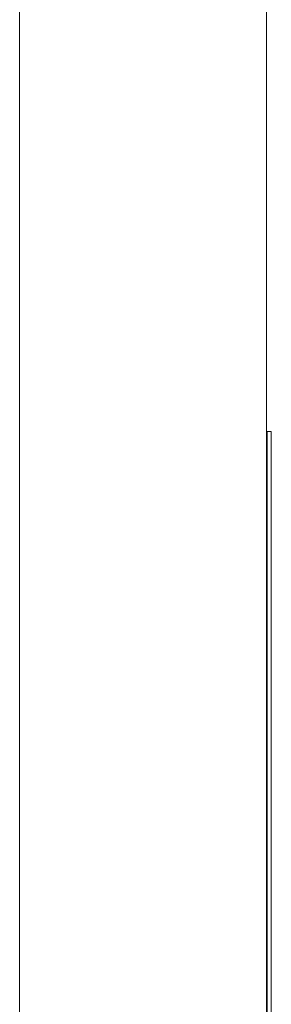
# Model space of a CAD drawing. Header units: millimetres. Extents: x 299 to 1025, y 4 to 1359.
# Tile 37 of 48: x 926 to 969, y 857 to 1024. Entities that reach past the tile are written whole.
import ezdxf

# ---------------------------------------------------------------- set-up
doc = ezdxf.new("R2010")
doc.units = ezdxf.units.MM

msp = doc.modelspace()

# ---------------------------------------------------------------- linework, layer by layer
at = {"color": 7, "linetype": 'Continuous', "lineweight": 15}
for p, q in [((925.91, 754.08), (925.91, 1034.08)), ((967.91, 754.08), (967.91, 1034.08)), ((967.91, 954.08), (968.04, 954.08)), ((968.04, 954.08), (968.04, 754.08)), ((968.04, 954.08), (968.73, 954.08)), ((968.73, 954.08), (968.73, 754.08))]:
    msp.add_line(p, q, dxfattribs=at)

doc.saveas('drawing.dxf')
